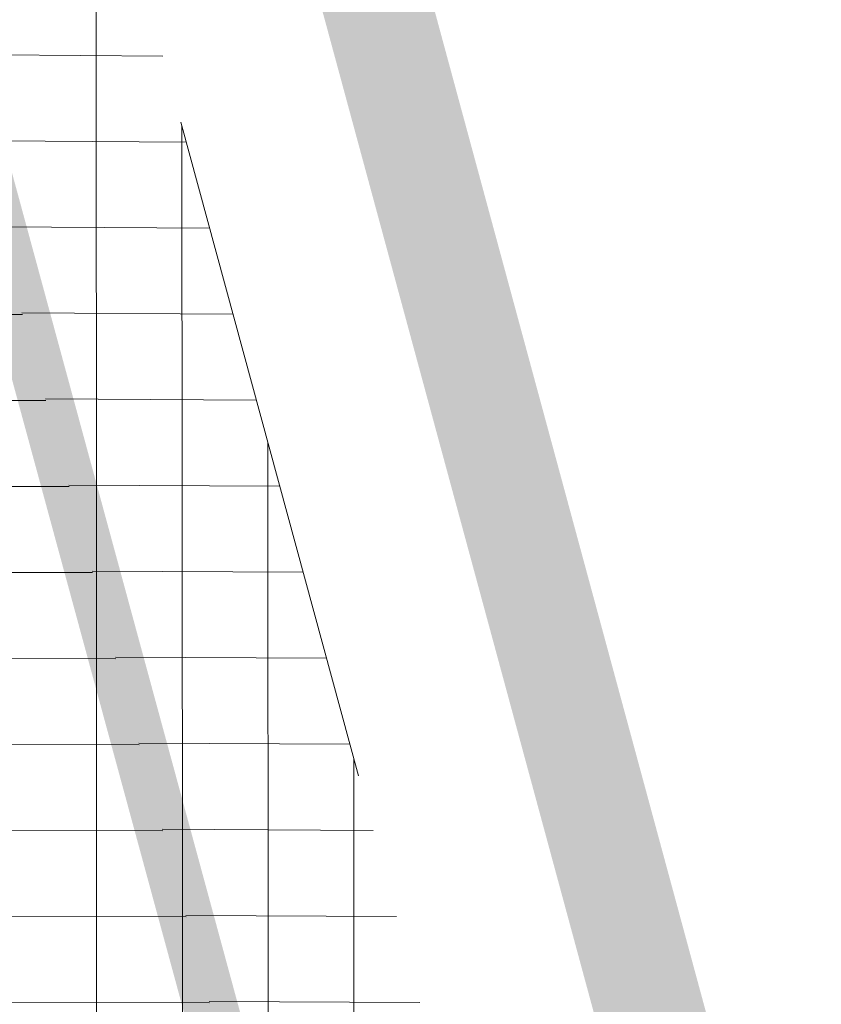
# Model space of a CAD drawing. Header units: metres. Extents: x 6467369 to 7543668, y 5829073 to 6004987.
# Tile 30 of 256: x 7543362.2 to 7543365.16, y 5829586.38 to 5829590.01. Entities that reach past the tile are written whole.
import ezdxf

# ---------------------------------------------------------------- set-up
doc = ezdxf.new("R2010")
doc.units = ezdxf.units.M
for name, pattern in [('1', [0]), ('GDE', [0]), ('HIDDEN', [0.375, 0.25, -0.125]), ('PHANTOM2', [1.25, 0.625, -0.125, 0.125, -0.125, 0.125, -0.125])]:
    doc.linetypes.add(name, pattern=pattern)
for name, color, linetype, lineweight in [('_D-krawędź pobocza', 253, 'HIDDEN', 15), ('_D-krawężnik wyniesiony BET', 7, 'Continuous', 30), ('_D-kreskowanie jezdni', 254, 'Continuous', 13), ('_D-kreskowanie pobocze', 32, '1', 13), ('_D-kreskowanie zjazd MB', 4, '1', 13), ('_D-linia rozgraniczająca inw.', 6, 'GDE', 18)]:
    doc.layers.add(name, color=color, linetype=linetype, lineweight=lineweight)
pattern_1 = [(0, (0, 0), (0, 0.3175), []), (90, (0, 0), (-0.3175, 1.944126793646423e-17), [])]

msp = doc.modelspace()

# ---------------------------------------------------------------- hatches: boundary and pattern name
at = {"layer": '_D-kreskowanie jezdni', "ltscale": 0.01, "transparency": 33554610}
h = msp.add_hatch(dxfattribs=at)
h.set_pattern_fill('ANSI37', color=256, scale=0.1, angle=45)
h.set_pattern_definition([(90, (0, 0), (-0.3175000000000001, 0), []), (180, (0, 0), (-5.551115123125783e-17, -0.3175), [])])
h.paths.add_polyline_path([(7543286.159759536, 5829849.42901351), (7543281.322915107, 5829848.162152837), (7543322.902057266, 5829689.413944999), (7543322.984831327, 5829689.097926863), (7543323.067655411, 5829688.781785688), (7543323.150546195, 5829688.465525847), (7543323.233520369, 5829688.149151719), (7543323.316594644, 5829687.8326677), (7543323.399785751, 5829687.516078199), (7543323.483110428, 5829687.199387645), (7543323.566585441, 5829686.882600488), (7543323.650227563, 5829686.565721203), (7543323.734053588, 5829686.248754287), (7543323.818080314, 5829685.931704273), (7543323.902324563, 5829685.614575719), (7543323.986803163, 5829685.297373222), (7543324.071532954, 5829684.980101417), (7543324.156530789, 5829684.662764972), (7543324.241813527, 5829684.345368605), (7543324.327398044, 5829684.027917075), (7543324.413301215, 5829683.710415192), (7543324.49953993, 5829683.392867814), (7543324.58613108, 5829683.075279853), (7543324.673091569, 5829682.757656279), (7543324.760438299, 5829682.440002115), (7543324.84818818, 5829682.122322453), (7543324.936358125, 5829681.804622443), (7543325.024965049, 5829681.486907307), (7543325.11402587, 5829681.169182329), (7543325.203557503, 5829680.851452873), (7543325.293576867, 5829680.533724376), (7543325.38410088, 5829680.216002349), (7543325.474087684, 5829679.901987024, 0.01534279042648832), (7543329.270376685, 5829668.071423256), (7543329.271548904, 5829668.068113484), (7543329.382377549, 5829667.756752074), (7543329.493637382, 5829667.445684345), (7543329.605311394, 5829667.134905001), (7543329.717382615, 5829666.824408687), (7543329.829834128, 5829666.514189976), (7543329.942649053, 5829666.204243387), (7543330.055810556, 5829665.894563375), (7543330.169301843, 5829665.585144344), (7543330.28310616, 5829665.27598064), (7543330.397206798, 5829664.967066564), (7543330.51158708, 5829664.658396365), (7543330.626230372, 5829664.349964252), (7543330.741120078, 5829664.041764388), (7543330.856239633, 5829663.733790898), (7543330.971572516, 5829663.42603787), (7543331.087102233, 5829663.118499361), (7543331.202812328, 5829662.81116939), (7543331.318686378, 5829662.504041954), (7543331.434707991, 5829662.19711102), (7543331.550860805, 5829661.890370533), (7543331.66712849, 5829661.583814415), (7543331.783494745, 5829661.277436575), (7543331.899943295, 5829660.9712309), (7543332.016457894, 5829660.665191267), (7543332.133022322, 5829660.359311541), (7543332.249620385, 5829660.053585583), (7543332.366235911, 5829659.748007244), (7543332.482852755, 5829659.442570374), (7543332.599454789, 5829659.137268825), (7543332.716025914, 5829658.832096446), (7543344.43103213, 5829628.164105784), (7543344.523107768, 5829627.923063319), (7543344.615151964, 5829627.682083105), (7543344.707158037, 5829627.441162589), (7543344.79911931, 5829627.200299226), (7543344.89102911, 5829626.959490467), (7543344.982880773, 5829626.718733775), (7543345.074667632, 5829626.478026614), (7543345.166383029, 5829626.237366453), (7543345.25802031, 5829625.996750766), (7543345.349572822, 5829625.756177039), (7543345.441033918, 5829625.515642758), (7543345.532396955, 5829625.275145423), (7543345.623655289, 5829625.034682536), (7543345.714802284, 5829624.794251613), (7543345.805831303, 5829624.553850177), (7543345.89673571, 5829624.313475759), (7543345.987508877, 5829624.073125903), (7543346.124674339, 5829623.709419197), (7543346.305233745, 5829623.229156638), (7543346.485170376, 5829622.748892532), (7543346.664426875, 5829622.268619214), (7543346.842945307, 5829621.788330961), (7543347.020671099, 5829621.308013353), (7543347.152602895, 5829620.94971728), (7543347.153560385, 5829620.947110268, -0.01842288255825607), (7543353.955202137, 5829600.113493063), (7543354.060086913, 5829599.746393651), (7543354.199941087, 5829599.253849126), (7543354.339111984, 5829598.760848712), (7543354.477652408, 5829598.267411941), (7543354.615612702, 5829597.7735675), (7543354.753043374, 5829597.279343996), (7543354.856701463, 5829596.905003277), (7543354.925122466, 5829596.657433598), (7543354.993445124, 5829596.409764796), (7543355.061676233, 5829596.161998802), (7543355.129822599, 5829595.914137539), (7543355.197891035, 5829595.666182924), (7543355.26588836, 5829595.418136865), (7543355.333821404, 5829595.170001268), (7543355.401697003, 5829594.921778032), (7543355.469522, 5829594.673469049), (7543355.537303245, 5829594.425076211), (7543355.605047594, 5829594.176601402), (7543355.672761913, 5829593.928046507), (7543355.740453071, 5829593.679413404), (7543355.808127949, 5829593.430703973), (7543355.875793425, 5829593.181920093), (7543355.943456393, 5829592.933063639), (7543356.011123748, 5829592.684136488), (7543356.07880239, 5829592.435140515), (7543361.923682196, 5829570.930895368), (7543361.99138416, 5829570.681815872), (7543362.059123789, 5829570.43263878), (7543362.126911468, 5829570.183366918), (7543362.194757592, 5829569.934003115), (7543362.262672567, 5829569.684550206), (7543362.330666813, 5829569.435011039), (7543362.39875076, 5829569.185388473), (7543362.466934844, 5829568.935685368), (7543362.535229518, 5829568.68590461), (7543362.603645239, 5829568.436049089), (7543362.672192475, 5829568.186121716), (7543362.740881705, 5829567.936125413), (7543362.809723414, 5829567.686063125), (7543362.878728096, 5829567.435937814), (7543362.947906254, 5829567.185752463), (7543363.017268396, 5829566.935510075), (7543363.08682504, 5829566.685213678), (7543363.156586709, 5829566.43486632), (7543363.226563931, 5829566.184471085), (7543363.296767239, 5829565.934031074), (7543363.367207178, 5829565.683549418), (7543363.437894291, 5829565.433029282), (7543363.50883913, 5829565.18247386), (7543363.580052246, 5829564.931886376), (7543363.651544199, 5829564.68127009), (7543363.72332555, 5829564.430628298), (7543363.795406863, 5829564.179964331), (7543363.867798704, 5829563.929281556), (7543363.940511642, 5829563.678583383), (7543364.012706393, 5829563.430790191, 0.01526036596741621), (7543367.836761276, 5829551.679312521), (7543367.837698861, 5829551.676699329), (7543367.926193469, 5829551.431017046), (7543368.014949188, 5829551.185539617), (7543368.103955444, 5829550.940263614), (7543368.193201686, 5829550.695185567), (7543368.28267739, 5829550.450301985), (7543368.372372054, 5829550.205609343), (7543368.462275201, 5829549.96110409), (7543368.552376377, 5829549.716782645), (7543368.642665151, 5829549.472641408), (7543368.733131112, 5829549.22867675), (7543368.823763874, 5829548.984885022), (7543368.914553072, 5829548.741262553), (7543369.005488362, 5829548.497805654), (7543369.096559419, 5829548.254510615), (7543369.18775594, 5829548.011373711), (7543369.279067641, 5829547.768391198), (7543369.370484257, 5829547.525559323), (7543369.461995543, 5829547.282874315), (7543369.553591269, 5829547.040332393), (7543369.64526123, 5829546.797929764), (7543369.73699523, 5829546.555662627), (7543369.828783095, 5829546.313527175), (7543369.920614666, 5829546.07151959), (7543370.012479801, 5829545.829636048), (7543370.10436837, 5829545.587872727), (7543370.196270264, 5829545.346225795), (7543370.288175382, 5829545.104691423), (7543370.380073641, 5829544.863265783), (7543370.471954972, 5829544.621945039), (7543370.563809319, 5829544.380725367), (7543383.791993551, 5829509.642775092), (7543388.522689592, 5829511.269764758), (7543375.236486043, 5829546.160077), (7543375.144668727, 5829546.401199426), (7543375.052898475, 5829546.642228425), (7543374.961185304, 5829546.883167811), (7543374.869539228, 5829547.124021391), (7543374.777970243, 5829547.364792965), (7543374.686488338, 5829547.605486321), (7543374.595103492, 5829547.846105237), (7543374.503825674, 5829548.086653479), (7543374.412664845, 5829548.3271348), (7543374.321630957, 5829548.567552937), (7543374.230733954, 5829548.807911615), (7543374.092812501, 5829549.173122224), (7543373.91220999, 5829549.652860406), (7543373.732271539, 5829550.132590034), (7543373.553098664, 5829550.612281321), (7543373.374779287, 5829551.091939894), (7543373.197403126, 5829551.57156572), (7543373.021053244, 5829552.051175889), (7543372.845812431, 5829552.530787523), (7543372.671762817, 5829553.010418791), (7543372.542882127, 5829553.368222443), (7543372.541944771, 5829553.370834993, -0.014934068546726), (7543368.884702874, 5829564.584812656), (7543368.743398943, 5829565.067563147), (7543368.743767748, 5829565.067373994), (7543368.635812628, 5829565.43957955), (7543368.494749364, 5829565.930129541), (7543368.354622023, 5829566.421348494), (7543368.215353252, 5829566.913203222), (7543368.076866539, 5829567.405656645), (7543367.939086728, 5829567.89866586), (7543367.801939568, 5829568.39218372), (7543367.665356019, 5829568.886143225), (7543367.561881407, 5829569.262006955), (7543367.493826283, 5829569.509695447), (7543367.425857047, 5829569.757515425), (7543367.357963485, 5829570.005464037), (7543367.290135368, 5829570.253538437), (7543367.222362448, 5829570.501735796), (7543367.154634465, 5829570.75005328), (7543367.086941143, 5829570.99848807), (7543367.01927219, 5829571.247037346), (7543366.9516173, 5829571.495698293), (7543366.883966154, 5829571.744468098), (7543366.816308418, 5829571.993343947), (7543366.74863375, 5829572.242323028), (7543360.903753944, 5829593.746568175), (7543360.836057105, 5829593.995631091), (7543360.768335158, 5829594.244759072), (7543360.700581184, 5829594.493950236), (7543360.632788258, 5829594.743202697), (7543360.564949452, 5829594.992514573), (7543360.497057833, 5829595.241883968), (7543360.429106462, 5829595.49130899), (7543360.361088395, 5829595.740787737), (7543360.292996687, 5829595.990318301), (7543360.224824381, 5829596.239898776), (7543360.156564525, 5829596.489527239), (7543360.088210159, 5829596.739201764), (7543360.019754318, 5829596.988920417), (7543359.951190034, 5829597.238681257), (7543359.882510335, 5829597.488482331), (7543359.81370825, 5829597.738321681), (7543359.744776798, 5829597.988197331), (7543359.675709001, 5829598.238107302), (7543359.606497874, 5829598.4880496), (7543359.537136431, 5829598.738022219), (7543359.467617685, 5829598.988023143), (7543359.397934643, 5829599.238050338), (7543359.328080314, 5829599.48810176), (7543359.258047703, 5829599.73817535), (7543359.187829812, 5829599.988269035), (7543359.117419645, 5829600.238380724), (7543359.0468102, 5829600.48850831), (7543358.975994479, 5829600.738649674), (7543358.904965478, 5829600.988802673), (7543358.834547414, 5829601.23604667, 0.01864047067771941), (7543351.846292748, 5829622.672874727), (7543351.845335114, 5829622.675482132), (7543351.755456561, 5829622.919571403), (7543351.665405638, 5829623.163523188), (7543351.575189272, 5829623.407339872), (7543351.484814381, 5829623.651023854), (7543351.394287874, 5829623.894577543), (7543351.303616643, 5829624.138003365), (7543351.212807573, 5829624.381303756), (7543351.121867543, 5829624.624481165), (7543351.030803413, 5829624.867538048), (7543350.939622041, 5829625.110476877), (7543350.84833027, 5829625.353300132), (7543350.756934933, 5829625.596010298), (7543350.665442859, 5829625.838609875), (7543350.573860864, 5829626.081101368), (7543350.482195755, 5829626.32348729), (7543350.39045433, 5829626.565770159), (7543350.298643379, 5829626.807952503), (7543350.206769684, 5829627.050036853), (7543350.114840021, 5829627.292025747), (7543350.022861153, 5829627.533921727), (7543349.93083984, 5829627.775727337), (7543349.838782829, 5829628.01744513), (7543349.746696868, 5829628.259077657), (7543349.654588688, 5829628.500627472), (7543349.562465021, 5829628.742097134), (7543349.470332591, 5829628.9834892), (7543349.37819811, 5829629.22480623), (7543349.28606829, 5829629.46605078), (7543349.193949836, 5829629.707225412), (7543349.101849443, 5829629.948332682), (7543337.386843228, 5829660.616323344), (7543337.270319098, 5829660.921372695), (7543337.153858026, 5829661.22630515), (7543337.037476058, 5829661.531126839), (7543336.921189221, 5829661.835843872), (7543336.805013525, 5829662.140462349), (7543336.688964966, 5829662.444988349), (7543336.573059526, 5829662.749427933), (7543336.45731317, 5829663.05378714), (7543336.280939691, 5829663.518156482), (7543336.051122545, 5829664.125065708), (7543335.82206999, 5829664.732175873), (7543335.593970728, 5829665.339372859), (7543335.447696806, 5829665.730691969), (7543335.447620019, 5829665.730734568), (7543335.253957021, 5829666.250249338), (7543335.0289156, 5829666.857553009), (7543334.805341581, 5829667.464919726), (7543334.583368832, 5829668.072374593), (7543334.363129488, 5829668.6799462), (7543334.144753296, 5829669.287668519), (7543333.983346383, 5829669.741124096), (7543333.98217357, 5829669.744435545, -0.01492981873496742), (7543330.369961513, 5829680.969474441), (7543330.236662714, 5829681.431869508), (7543330.059783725, 5829682.052681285), (7543329.884569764, 5829682.674480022), (7543329.710896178, 5829683.297216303), (7543329.538638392, 5829683.920838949), (7543329.367672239, 5829684.545293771), (7543329.197874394, 5829685.170521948), (7543329.029124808, 5829685.796450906), (7543328.861307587, 5829686.422990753), (7543328.694315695, 5829687.050016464), (7543328.52806195, 5829687.677325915), (7543328.401287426, 5829688.157612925), (7543328.318315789, 5829688.47248981), (7543328.235426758, 5829688.787524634), (7543328.152603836, 5829689.102713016), (7543328.069830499, 5829689.418050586), (7543327.987090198, 5829689.733532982), (7543327.904366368, 5829690.049155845), (7543327.821642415, 5829690.364914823), (7543327.738901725, 5829690.680805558)])
at = {"layer": '_D-kreskowanie pobocze', "ltscale": 0.01, "transparency": 33554623}
h = msp.add_hatch(dxfattribs=at)
h.set_pattern_fill('NET', color=256, scale=0.1)
h.set_pattern_definition(pattern_1)
h.paths.add_polyline_path([(7543375.937389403, 5829546.426974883), (7543375.845583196, 5829546.668068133), (7543375.753835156, 5829546.909038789), (7543375.662155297, 5829547.149890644), (7543375.570553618, 5829547.390627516), (7543375.479040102, 5829547.631253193), (7543375.387624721, 5829547.871771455), (7543375.296317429, 5829548.112186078), (7543375.205128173, 5829548.352500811), (7543375.114066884, 5829548.5927194), (7543375.023143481, 5829548.832845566), (7543374.932367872, 5829549.072883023), (7543374.841749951, 5829549.312835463), (7543374.751299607, 5829549.552706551), (7543374.661026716, 5829549.792499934), (7543374.570941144, 5829550.032219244), (7543374.481052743, 5829550.271868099), (7543374.391371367, 5829550.511450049), (7543374.301906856, 5829550.750968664), (7543374.212669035, 5829550.990427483), (7543374.123667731, 5829551.229829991), (7543374.034912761, 5829551.469179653), (7543373.946413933, 5829551.708479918), (7543373.858181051, 5829551.947734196), (7543373.770223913, 5829552.186945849), (7543373.682418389, 5829552.42648475), (7543373.59503716, 5829552.665635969), (7543373.50796108, 5829552.904754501), (7543373.421199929, 5829553.143843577), (7543373.33476348, 5829553.382906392), (7543373.248661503, 5829553.621946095), (7543373.162901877, 5829553.860970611, -0.00658835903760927), (7543371.479583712, 5829558.764693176), (7543372.138758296, 5829559.865748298), (7543371.813068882, 5829560.781841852), (7543370.660324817, 5829558.856350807, 0.007022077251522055), (7543372.456802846, 5829553.60813834), (7543372.542882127, 5829553.368222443), (7543372.629296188, 5829553.12831632), (7543372.716035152, 5829552.888416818), (7543372.803089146, 5829552.648520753), (7543372.890448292, 5829552.408624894), (7543372.978102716, 5829552.168725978), (7543373.066042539, 5829551.9288207), (7543373.154257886, 5829551.688905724), (7543373.242738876, 5829551.448977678), (7543373.331475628, 5829551.209033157), (7543373.420458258, 5829550.969068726), (7543373.50967688, 5829550.729080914), (7543373.599121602, 5829550.489066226), (7543373.688782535, 5829550.24902114), (7543373.778649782, 5829550.008942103), (7543373.868713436, 5829549.768825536), (7543373.958963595, 5829549.528667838), (7543374.049390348, 5829549.288465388), (7543374.139983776, 5829549.048214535), (7543374.230733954, 5829548.807911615), (7543374.321630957, 5829548.567552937), (7543374.412664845, 5829548.3271348), (7543374.503825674, 5829548.086653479), (7543374.595103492, 5829547.846105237), (7543374.686488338, 5829547.605486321), (7543374.777970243, 5829547.364792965), (7543374.869539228, 5829547.124021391), (7543374.961185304, 5829546.883167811), (7543375.052898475, 5829546.642228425), (7543375.144668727, 5829546.401199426), (7543375.236486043, 5829546.160077), (7543392.214020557, 5829501.576123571), (7543392.328803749, 5829501.27470174), (7543392.443566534, 5829500.973364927), (7543392.558319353, 5829500.67211711), (7543392.673072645, 5829500.370962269), (7543392.787836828, 5829500.06990438), (7543392.90262232, 5829499.76894742), (7543393.017439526, 5829499.468095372), (7543393.132298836, 5829499.167352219), (7543393.247210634, 5829498.86672195), (7543393.362185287, 5829498.566208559), (7543393.477233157, 5829498.265816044), (7543393.592364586, 5829497.965548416), (7543393.707589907, 5829497.665409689), (7543393.822919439, 5829497.365403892), (7543393.938363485, 5829497.065535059), (7543394.05393234, 5829496.765807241), (7543394.169636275, 5829496.466224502), (7543394.285485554, 5829496.166790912), (7543394.401490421, 5829495.867510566), (7543394.517661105, 5829495.568387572), (7543394.63400782, 5829495.269426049), (7543394.750540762, 5829494.970630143), (7543394.867270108, 5829494.672004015), (7543394.984206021, 5829494.373551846), (7543395.101358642, 5829494.07527784), (7543395.218738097, 5829493.777186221), (7543395.336354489, 5829493.479281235), (7543395.454217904, 5829493.181567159), (7543395.572338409, 5829492.884048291), (7543395.690726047, 5829492.586728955), (7543395.809390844, 5829492.289613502, 0.004998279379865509), (7543398.073473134, 5829486.78958603), (7543400.036642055, 5829486.009607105), (7543400.239929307, 5829486.098307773), (7543399.878266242, 5829486.879557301), (7543398.642061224, 5829487.370709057, -0.004733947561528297), (7543396.505894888, 5829492.567789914), (7543396.387374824, 5829492.864542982), (7543396.269271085, 5829493.161149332), (7543396.151558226, 5829493.457640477), (7543396.033953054, 5829493.754701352), (7543395.916584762, 5829494.051977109), (7543395.799443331, 5829494.349463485), (7543395.682518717, 5829494.647156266), (7543395.565800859, 5829494.945051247), (7543395.449279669, 5829495.243144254), (7543395.332945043, 5829495.541431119), (7543395.216786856, 5829495.839907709), (7543395.100794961, 5829496.138569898), (7543394.984959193, 5829496.437413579), (7543394.869269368, 5829496.736434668), (7543394.753715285, 5829497.035629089), (7543394.638286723, 5829497.334992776), (7543394.522973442, 5829497.634521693), (7543394.40776519, 5829497.934211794), (7543394.292651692, 5829498.234059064), (7543394.177622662, 5829498.53405948), (7543394.062667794, 5829498.834209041), (7543393.947776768, 5829499.134503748), (7543393.83293925, 5829499.434939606), (7543393.718144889, 5829499.735512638), (7543393.603383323, 5829500.036218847), (7543393.488644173, 5829500.337054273), (7543393.373917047, 5829500.638014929), (7543393.259191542, 5829500.939096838), (7543393.144457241, 5829501.240296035), (7543393.029703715, 5829501.541608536), (7543392.914922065, 5829501.843026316)])
h.paths.add_polyline_path([(7543352.368798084, 5829623.423790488), (7543352.278386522, 5829623.668134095), (7543352.187823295, 5829623.912325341), (7543352.097115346, 5829624.156366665), (7543352.006269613, 5829624.400260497), (7543351.915293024, 5829624.644009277), (7543351.824192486, 5829624.887615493), (7543351.732974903, 5829625.131081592), (7543351.641647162, 5829625.374410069), (7543351.550216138, 5829625.617603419), (7543351.4586887, 5829625.860664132), (7543351.367071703, 5829626.103594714), (7543351.27537199, 5829626.346397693), (7543351.183596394, 5829626.589075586), (7543351.091751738, 5829626.831630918), (7543350.999844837, 5829627.074066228), (7543350.907882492, 5829627.316384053), (7543350.815871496, 5829627.558586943), (7543350.723818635, 5829627.800677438), (7543350.631730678, 5829628.042658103), (7543350.539614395, 5829628.284531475), (7543350.447476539, 5829628.526300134), (7543350.355323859, 5829628.76796662), (7543350.263163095, 5829629.009533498), (7543350.171000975, 5829629.251003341), (7543350.078844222, 5829629.492378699), (7543349.986699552, 5829629.73366213), (7543349.894573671, 5829629.974856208), (7543349.80247204, 5829630.215966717), (7543338.554588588, 5829659.661105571), (7543338.839836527, 5829660.450421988), (7543338.427254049, 5829661.515460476), (7543337.754498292, 5829659.653861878), (7543349.101849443, 5829629.948332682), (7543349.193949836, 5829629.707225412), (7543349.28606829, 5829629.46605078), (7543349.37819811, 5829629.22480623), (7543349.470332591, 5829628.9834892), (7543349.562465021, 5829628.742097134), (7543349.654588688, 5829628.500627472), (7543349.746696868, 5829628.259077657), (7543349.838782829, 5829628.01744513), (7543349.93083984, 5829627.775727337), (7543350.022861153, 5829627.533921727), (7543350.114840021, 5829627.292025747), (7543350.206769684, 5829627.050036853), (7543350.298643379, 5829626.807952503), (7543350.39045433, 5829626.565770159), (7543350.482195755, 5829626.32348729), (7543350.573860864, 5829626.081101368), (7543350.665442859, 5829625.838609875), (7543350.756934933, 5829625.596010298), (7543350.84833027, 5829625.353300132), (7543350.939622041, 5829625.110476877), (7543351.030803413, 5829624.867538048), (7543351.121867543, 5829624.624481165), (7543351.212807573, 5829624.381303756), (7543351.303616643, 5829624.138003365), (7543351.394287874, 5829623.894577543), (7543351.484814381, 5829623.651023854), (7543351.575189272, 5829623.407339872), (7543351.665405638, 5829623.163523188), (7543351.755456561, 5829622.919571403), (7543351.845335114, 5829622.675482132), (7543351.935034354, 5829622.431253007, -0.01821006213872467), (7543358.762239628, 5829601.489134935), (7543358.833716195, 5829601.238965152), (7543358.904965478, 5829600.988802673), (7543358.975994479, 5829600.738649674), (7543359.0468102, 5829600.48850831), (7543359.117419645, 5829600.238380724), (7543359.187829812, 5829599.988269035), (7543359.258047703, 5829599.73817535), (7543359.328080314, 5829599.48810176), (7543359.397934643, 5829599.238050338), (7543359.467617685, 5829598.988023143), (7543359.537136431, 5829598.738022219), (7543359.606497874, 5829598.4880496), (7543359.675709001, 5829598.238107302), (7543359.744776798, 5829597.988197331), (7543359.81370825, 5829597.738321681), (7543359.882510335, 5829597.488482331), (7543359.951190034, 5829597.238681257), (7543360.019754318, 5829596.988920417), (7543360.088210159, 5829596.739201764), (7543360.156564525, 5829596.489527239), (7543360.224824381, 5829596.239898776), (7543360.292996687, 5829595.990318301), (7543360.361088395, 5829595.740787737), (7543360.429106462, 5829595.49130899), (7543360.497057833, 5829595.241883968), (7543360.564949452, 5829594.992514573), (7543360.632788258, 5829594.743202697), (7543360.700581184, 5829594.493950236), (7543360.768335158, 5829594.244759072), (7543360.836057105, 5829593.995631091), (7543360.903753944, 5829593.746568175), (7543366.74863375, 5829572.242323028), (7543366.816308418, 5829571.993343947), (7543366.883966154, 5829571.744468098), (7543366.9516173, 5829571.495698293), (7543367.01927219, 5829571.247037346), (7543367.086941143, 5829570.99848807), (7543367.154634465, 5829570.75005328), (7543367.222362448, 5829570.501735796), (7543367.290135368, 5829570.253538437), (7543367.357963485, 5829570.005464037), (7543367.425857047, 5829569.757515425), (7543367.493826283, 5829569.509695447), (7543367.561881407, 5829569.262006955), (7543367.630032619, 5829569.014452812), (7543367.698290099, 5829568.767035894), (7543367.766664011, 5829568.519759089), (7543367.835164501, 5829568.272625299), (7543367.903801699, 5829568.025637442), (7543367.972585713, 5829567.778798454), (7543368.041526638, 5829567.532111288), (7543368.110634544, 5829567.285578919), (7543368.179919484, 5829567.039204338), (7543368.249391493, 5829566.792990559), (7543368.319060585, 5829566.546940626), (7543368.38893675, 5829566.301057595), (7543368.459029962, 5829566.055344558), (7543368.52935017, 5829565.80980463), (7543368.599907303, 5829565.564440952), (7543368.670711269, 5829565.319256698), (7543368.741771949, 5829565.074255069), (7543368.743778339, 5829565.067368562), (7543370.653639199, 5829564.087831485), (7543370.291889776, 5829565.116258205), (7543369.373771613, 5829565.58714632), (7543369.250252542, 5829566.016686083), (7543369.180151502, 5829566.261460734), (7543369.110370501, 5829566.506077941), (7543369.040690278, 5829566.751270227), (7543368.971207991, 5829566.996659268), (7543368.901913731, 5829567.242242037), (7543368.832797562, 5829567.488015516), (7543368.763849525, 5829567.733976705), (7543368.69505964, 5829567.980122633), (7543368.6264179, 5829568.226450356), (7543368.557914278, 5829568.472956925), (7543368.489538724, 5829568.719639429), (7543368.421281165, 5829568.966494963), (7543368.353131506, 5829569.213520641), (7543368.285079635, 5829569.460713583), (7543368.217115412, 5829569.708070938), (7543368.149228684, 5829569.955589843), (7543368.081409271, 5829570.20326746), (7543368.01364698, 5829570.451100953), (7543367.945931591, 5829570.699087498), (7543367.878252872, 5829570.947224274), (7543367.810600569, 5829571.195508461), (7543367.742964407, 5829571.443937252), (7543367.675334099, 5829571.69250783), (7543367.607699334, 5829571.941217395), (7543367.540049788, 5829572.190063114), (7543367.472376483, 5829572.439037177), (7543361.627495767, 5829593.943285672), (7543361.559793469, 5829594.19236867), (7543361.492060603, 5829594.441536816), (7543361.424290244, 5829594.69078823), (7543361.356475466, 5829594.940121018), (7543361.288609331, 5829595.189533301), (7543361.2206849, 5829595.439023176), (7543361.152695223, 5829595.688588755), (7543361.084633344, 5829595.938228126), (7543361.016492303, 5829596.187939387), (7543360.948265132, 5829596.437720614), (7543360.87994486, 5829596.687569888), (7543360.811524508, 5829596.937485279), (7543360.742997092, 5829597.187464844), (7543360.674355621, 5829597.437506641), (7543360.605593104, 5829597.687608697), (7543360.536702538, 5829597.937769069), (7543360.46767692, 5829598.187985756), (7543360.398509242, 5829598.438256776), (7543360.329192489, 5829598.688580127), (7543360.259719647, 5829598.938953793), (7543360.190083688, 5829599.189375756), (7543360.120277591, 5829599.439843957), (7543360.050294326, 5829599.690356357), (7543359.980126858, 5829599.940910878), (7543359.909768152, 5829600.191505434), (7543359.839211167, 5829600.442137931), (7543359.768448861, 5829600.692806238), (7543359.697474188, 5829600.943508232), (7543359.6262801, 5829601.194241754), (7543359.554859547, 5829601.445004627), (7543359.483295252, 5829601.695481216, 0.01821006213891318), (7543352.639053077, 5829622.689821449), (7543352.549138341, 5829622.93463656), (7543352.459051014, 5829623.179292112)])
h = msp.add_hatch(dxfattribs=at)
h.set_pattern_fill('NET', color=256, scale=0.1)
h.set_pattern_definition(pattern_1)
h.paths.add_polyline_path([(7543363.08682504, 5829566.685213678), (7543363.017268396, 5829566.935510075), (7543362.947906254, 5829567.185752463), (7543362.878728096, 5829567.435937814), (7543362.809723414, 5829567.686063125), (7543362.740881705, 5829567.936125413), (7543362.672192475, 5829568.186121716), (7543362.603645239, 5829568.436049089), (7543362.535229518, 5829568.68590461), (7543362.466934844, 5829568.935685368), (7543362.39875076, 5829569.185388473), (7543362.330666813, 5829569.435011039), (7543362.262672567, 5829569.684550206), (7543362.194757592, 5829569.934003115), (7543362.126911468, 5829570.183366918), (7543362.059123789, 5829570.43263878), (7543361.99138416, 5829570.681815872), (7543361.923682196, 5829570.930895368), (7543356.07880239, 5829592.435140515), (7543356.011123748, 5829592.684136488), (7543355.943456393, 5829592.933063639), (7543355.875793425, 5829593.181920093), (7543355.808127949, 5829593.430703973), (7543355.740453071, 5829593.679413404), (7543355.672761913, 5829593.928046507), (7543355.605047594, 5829594.176601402), (7543355.537303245, 5829594.425076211), (7543355.469522, 5829594.673469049), (7543355.401697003, 5829594.921778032), (7543355.333821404, 5829595.170001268), (7543355.26588836, 5829595.418136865), (7543355.197891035, 5829595.666182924), (7543355.129822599, 5829595.914137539), (7543355.061676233, 5829596.161998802), (7543354.993445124, 5829596.409764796), (7543354.925122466, 5829596.657433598), (7543354.856701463, 5829596.905003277), (7543354.788175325, 5829597.152471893), (7543354.719537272, 5829597.399837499), (7543354.650780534, 5829597.647098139), (7543354.581898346, 5829597.894251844), (7543354.512883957, 5829598.141296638), (7543354.443730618, 5829598.388230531), (7543354.374431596, 5829598.635051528), (7543354.304980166, 5829598.881757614), (7543354.23536961, 5829599.128346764), (7543354.16559322, 5829599.374816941), (7543354.0956443, 5829599.621166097), (7543354.025516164, 5829599.867392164), (7543353.955202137, 5829600.113493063, 0.01821006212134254), (7543347.240843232, 5829620.709460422), (7543347.152602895, 5829620.94971728), (7543347.064138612, 5829621.189965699), (7543346.975457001, 5829621.430207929), (7543346.886564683, 5829621.670446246), (7543346.797468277, 5829621.910682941), (7543346.708174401, 5829622.150920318), (7543346.618689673, 5829622.391160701), (7543346.529020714, 5829622.63140643), (7543346.439174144, 5829622.871659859), (7543346.349156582, 5829623.111923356), (7543346.258974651, 5829623.352199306), (7543346.168634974, 5829623.592490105), (7543346.078144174, 5829623.832798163), (7543345.987508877, 5829624.073125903), (7543345.89673571, 5829624.313475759), (7543345.805831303, 5829624.553850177), (7543345.714802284, 5829624.794251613), (7543345.623655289, 5829625.034682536), (7543345.532396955, 5829625.275145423), (7543345.441033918, 5829625.515642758), (7543345.349572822, 5829625.756177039), (7543345.25802031, 5829625.996750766), (7543345.166383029, 5829626.237366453), (7543345.074667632, 5829626.478026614), (7543344.982880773, 5829626.718733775), (7543344.89102911, 5829626.959490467), (7543344.79911931, 5829627.200299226), (7543344.707158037, 5829627.441162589), (7543344.615151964, 5829627.682083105), (7543344.523107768, 5829627.923063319), (7543344.43103213, 5829628.164105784), (7543344.268288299, 5829628.590142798), (7543342.331775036, 5829629.456119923), (7543341.164070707, 5829629.010063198), (7543341.431704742, 5829628.309440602), (7543342.309201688, 5829628.644639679), (7543343.678684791, 5829628.032229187), (7543344.098421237, 5829626.932862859), (7543344.190293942, 5829626.692151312), (7543344.282101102, 5829626.451511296), (7543344.373836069, 5829626.210940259), (7543344.465492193, 5829625.970435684), (7543344.557062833, 5829625.729995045), (7543344.64854135, 5829625.489615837), (7543344.739921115, 5829625.249295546), (7543344.831195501, 5829625.009031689), (7543344.922357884, 5829624.768821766), (7543345.01340165, 5829624.528663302), (7543345.104320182, 5829624.28855384), (7543345.195106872, 5829624.048490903), (7543345.285755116, 5829623.808472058), (7543345.376258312, 5829623.568494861), (7543345.46660986, 5829623.328556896), (7543345.556803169, 5829623.088655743), (7543345.646831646, 5829622.848789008), (7543345.736688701, 5829622.608954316), (7543345.82636775, 5829622.369149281), (7543345.915862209, 5829622.129371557), (7543346.005165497, 5829621.889618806), (7543346.094271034, 5829621.649888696), (7543346.183172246, 5829621.410178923), (7543346.271862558, 5829621.170487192), (7543346.360335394, 5829620.930811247), (7543346.448584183, 5829620.691148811), (7543346.536714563, 5829620.451191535, -0.01821006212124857), (7543353.234058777, 5829599.907453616), (7543353.304201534, 5829599.661953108), (7543353.374164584, 5829599.416307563), (7543353.443954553, 5829599.170519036), (7543353.513578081, 5829598.924589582), (7543353.58304182, 5829598.67852124), (7543353.652352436, 5829598.432316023), (7543353.721516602, 5829598.185975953), (7543353.790541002, 5829597.939503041), (7543353.859432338, 5829597.692899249), (7543353.928197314, 5829597.446166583), (7543353.996842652, 5829597.199306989), (7543354.065375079, 5829596.952322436), (7543354.133801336, 5829596.705214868), (7543354.202128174, 5829596.457986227), (7543354.270362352, 5829596.21063844), (7543354.338510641, 5829595.963173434), (7543354.406579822, 5829595.715593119), (7543354.474576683, 5829595.467899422), (7543354.542508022, 5829595.220094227), (7543354.61038065, 5829594.972179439), (7543354.678201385, 5829594.724156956), (7543354.74597705, 5829594.476028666), (7543354.813714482, 5829594.227796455), (7543354.881420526, 5829593.979462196), (7543354.949102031, 5829593.731027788), (7543355.016765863, 5829593.482495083), (7543355.084418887, 5829593.233865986), (7543355.15206798, 5829592.985142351), (7543355.219720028, 5829592.736326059), (7543355.287381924, 5829592.487418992), (7543355.355059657, 5829592.238426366), (7543361.199940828, 5829570.734176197), (7543361.267650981, 5829570.485066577), (7543361.335406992, 5829570.235829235), (7543361.403219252, 5829569.986467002), (7543361.471098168, 5829569.736982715), (7543361.539054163, 5829569.487379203), (7543361.607097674, 5829569.23765932), (7543361.675239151, 5829568.987825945), (7543361.743489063, 5829568.737881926), (7543361.811857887, 5829568.487830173), (7543361.880356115, 5829568.237673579), (7543361.948994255, 5829567.987415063), (7543362.017782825, 5829567.737057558), (7543362.086732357, 5829567.48660403), (7543362.155853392, 5829567.236057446), (7543362.225156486, 5829566.985420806), (7543362.294652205, 5829566.734697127), (7543362.364351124, 5829566.483889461), (7543362.434263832, 5829566.233000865), (7543362.504400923, 5829565.982034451), (7543362.574773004, 5829565.730993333), (7543362.645390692, 5829565.479880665), (7543362.716264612, 5829565.228699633), (7543362.787405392, 5829564.977453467), (7543362.858823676, 5829564.726145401), (7543362.930422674, 5829564.475153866), (7543363.002423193, 5829564.223746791), (7543363.074733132, 5829563.972287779), (7543363.147363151, 5829563.720780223), (7543363.220323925, 5829563.469227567), (7543363.293626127, 5829563.217633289), (7543363.367279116, 5829562.966005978, 0.01461486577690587), (7543367.04353843, 5829551.669307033), (7543367.131919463, 5829551.422975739), (7543367.220726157, 5829551.17642703), (7543367.309784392, 5829550.930112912), (7543367.39908349, 5829550.684029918), (7543367.4886128, 5829550.438174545), (7543367.578361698, 5829550.192543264), (7543367.668448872, 5829549.946780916), (7543367.758600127, 5829549.701601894), (7543367.848939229, 5829549.456636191), (7543367.939455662, 5829549.211880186), (7543368.030138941, 5829548.967330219), (7543368.120978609, 5829548.722982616), (7543368.211964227, 5829548.478833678), (7543368.303085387, 5829548.234879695), (7543368.394331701, 5829547.991116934), (7543368.485692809, 5829547.747541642), (7543368.577158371, 5829547.504150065), (7543368.668718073, 5829547.26093842), (7543368.760361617, 5829547.017902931), (7543368.852078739, 5829546.775039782), (7543368.943859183, 5829546.532345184), (7543369.035692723, 5829546.289815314), (7543369.127569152, 5829546.047446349), (7543369.219478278, 5829545.805234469), (7543369.311409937, 5829545.563175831), (7543369.403353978, 5829545.321266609), (7543369.495300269, 5829545.07950297), (7543369.587238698, 5829544.837881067), (7543369.679159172, 5829544.596397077), (7543369.771051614, 5829544.355047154), (7543369.862907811, 5829544.113822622), (7543383.082389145, 5829509.398726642), (7543383.791993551, 5829509.642775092), (7543370.563809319, 5829544.380725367), (7543370.471954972, 5829544.621945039), (7543370.380073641, 5829544.863265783), (7543370.288175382, 5829545.104691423), (7543370.196270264, 5829545.346225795), (7543370.10436837, 5829545.587872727), (7543370.012479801, 5829545.829636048), (7543369.920614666, 5829546.07151959), (7543369.828783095, 5829546.313527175), (7543369.73699523, 5829546.555662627), (7543369.64526123, 5829546.797929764), (7543369.553591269, 5829547.040332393), (7543369.461995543, 5829547.282874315), (7543369.370484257, 5829547.525559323), (7543369.279067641, 5829547.768391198), (7543369.18775594, 5829548.011373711), (7543369.096559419, 5829548.254510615), (7543369.005488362, 5829548.497805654), (7543368.914553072, 5829548.741262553), (7543368.823763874, 5829548.984885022), (7543368.733131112, 5829549.22867675), (7543368.642665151, 5829549.472641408), (7543368.552376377, 5829549.716782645), (7543368.462275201, 5829549.96110409), (7543368.372372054, 5829550.205609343), (7543368.28267739, 5829550.450301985), (7543368.193201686, 5829550.695185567), (7543368.103955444, 5829550.940263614), (7543368.014949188, 5829551.185539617), (7543367.926193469, 5829551.431017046), (7543367.837698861, 5829551.676699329), (7543367.749475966, 5829551.922589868, -0.01461486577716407), (7543364.086943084, 5829563.177154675), (7543364.013556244, 5829563.427873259), (7543363.940511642, 5829563.678583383), (7543363.867798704, 5829563.929281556), (7543363.795406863, 5829564.179964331), (7543363.72332555, 5829564.430628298), (7543363.651544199, 5829564.68127009), (7543363.580052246, 5829564.931886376), (7543363.50883913, 5829565.18247386), (7543363.437894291, 5829565.433029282), (7543363.367207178, 5829565.683549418), (7543363.296767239, 5829565.934031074), (7543363.226563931, 5829566.184471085), (7543363.156586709, 5829566.43486632)])
h.paths.add_polyline_path([(7543405.299581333, 5829459.971536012), (7543405.152023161, 5829460.258438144), (7543405.004435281, 5829460.545422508), (7543404.856827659, 5829460.832494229), (7543404.709210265, 5829461.119658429), (7543404.561593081, 5829461.406920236), (7543404.413986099, 5829461.694284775), (7543404.266399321, 5829461.981757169), (7543404.118842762, 5829462.269342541), (7543403.971326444, 5829462.55704601), (7543403.823860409, 5829462.844872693), (7543403.676454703, 5829463.132827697), (7543403.529119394, 5829463.420916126), (7543403.381864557, 5829463.709143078), (7543403.234700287, 5829463.997513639), (7543403.087636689, 5829464.286032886), (7543402.940683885, 5829464.574705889), (7543402.793852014, 5829464.863537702), (7543402.647151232, 5829465.152533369), (7543402.500591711, 5829465.44169792), (7543402.35418364, 5829465.73103637), (7543402.207937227, 5829466.020553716), (7543402.061862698, 5829466.310254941), (7543401.915970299, 5829466.600145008), (7543401.770270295, 5829466.890228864), (7543401.62477297, 5829467.18051143), (7543401.479488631, 5829467.470997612), (7543401.334427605, 5829467.761692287), (7543401.189600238, 5829468.052600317), (7543401.045016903, 5829468.34372653), (7543400.900687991, 5829468.635075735), (7543400.756623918, 5829468.926652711, -0.01946782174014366), (7543391.167017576, 5829490.432634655), (7543391.046390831, 5829490.734662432), (7543390.926110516, 5829491.036735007), (7543390.806166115, 5829491.338847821), (7543390.686547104, 5829491.64099636), (7543390.567242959, 5829491.943176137), (7543390.44824315, 5829492.245382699), (7543390.329537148, 5829492.547611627), (7543390.211114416, 5829492.849858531), (7543390.092964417, 5829493.15211905), (7543389.975076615, 5829493.454388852), (7543389.857440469, 5829493.756663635), (7543389.740045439, 5829494.05893912), (7543389.622880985, 5829494.361211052), (7543389.505936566, 5829494.663475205), (7543389.389201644, 5829494.965727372), (7543389.272665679, 5829495.267963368), (7543389.156318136, 5829495.570179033), (7543389.040148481, 5829495.872370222), (7543388.92414618, 5829496.174532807), (7543388.808300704, 5829496.476662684), (7543388.692601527, 5829496.778755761), (7543388.577038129, 5829497.080807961), (7543388.46159999, 5829497.382815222), (7543388.346276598, 5829497.684773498), (7543388.231057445, 5829497.98667875), (7543388.115932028, 5829498.288526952), (7543388.00088985, 5829498.590314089), (7543387.885920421, 5829498.892036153), (7543387.771013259, 5829499.193689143), (7543387.656157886, 5829499.495269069), (7543387.541343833, 5829499.796771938), (7543383.791993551, 5829509.642775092), (7543383.082389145, 5829509.398726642), (7543386.840443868, 5829499.52986514), (7543386.955267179, 5829499.22833796), (7543387.070141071, 5829498.926709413), (7543387.18507602, 5829498.62498349), (7543387.300082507, 5829498.323164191), (7543387.415171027, 5829498.021255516), (7543387.530352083, 5829497.71926148), (7543387.645636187, 5829497.417186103), (7543387.761033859, 5829497.115033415), (7543387.876555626, 5829496.812807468), (7543387.992212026, 5829496.510512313), (7543388.108013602, 5829496.208152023), (7543388.223970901, 5829495.905730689), (7543388.340094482, 5829495.603252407), (7543388.456394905, 5829495.300721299), (7543388.57288274, 5829494.998141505), (7543388.689568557, 5829494.695517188), (7543388.806462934, 5829494.392852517), (7543388.923576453, 5829494.090151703), (7543389.040919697, 5829493.787418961), (7543389.158503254, 5829493.484658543), (7543389.276337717, 5829493.181874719), (7543389.394433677, 5829492.879071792), (7543389.512801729, 5829492.576254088), (7543389.631452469, 5829492.273425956), (7543389.750396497, 5829491.970591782), (7543389.869644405, 5829491.667755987), (7543389.989206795, 5829491.364923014), (7543390.109094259, 5829491.062097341), (7543390.229177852, 5829490.759633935), (7543390.349742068, 5829490.456848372), (7543390.470661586, 5829490.154087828, 0.01946782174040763), (7543400.084220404, 5829468.594427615), (7543400.228457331, 5829468.302500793), (7543400.373126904, 5829468.010463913), (7543400.518202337, 5829467.71834763), (7543400.663343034, 5829467.426810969), (7543400.808706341, 5829467.135511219), (7543400.954281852, 5829466.84444349), (7543401.100059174, 5829466.553602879), (7543401.246027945, 5829466.262984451), (7543401.392177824, 5829465.972583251), (7543401.538498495, 5829465.682394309), (7543401.684979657, 5829465.392412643), (7543401.831611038, 5829465.102633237), (7543401.978382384, 5829464.813051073), (7543402.125283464, 5829464.523661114), (7543402.272304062, 5829464.234458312), (7543402.419433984, 5829463.945437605), (7543402.566663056, 5829463.656593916), (7543402.713981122, 5829463.367922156), (7543402.861378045, 5829463.079417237), (7543403.008843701, 5829462.791074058), (7543403.156367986, 5829462.502887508), (7543403.303940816, 5829462.214852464), (7543403.451552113, 5829461.926963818), (7543403.599191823, 5829461.639216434), (7543403.746849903, 5829461.351605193), (7543403.894516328, 5829461.064124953), (7543404.042181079, 5829460.776770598), (7543404.189834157, 5829460.489536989), (7543404.337465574, 5829460.202418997), (7543404.48506535, 5829459.915411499), (7543404.632625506, 5829459.628505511), (7543442.71094749, 5829385.592643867), (7543442.828947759, 5829385.363212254), (7543442.946890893, 5829385.133872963), (7543443.064769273, 5829384.904622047), (7543443.182575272, 5829384.675455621), (7543443.300301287, 5829384.446369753), (7543443.417939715, 5829384.217360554), (7543443.535482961, 5829383.988424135), (7543443.65292344, 5829383.759556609), (7543443.770253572, 5829383.530754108), (7543443.887465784, 5829383.30201277), (7543444.004552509, 5829383.073328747), (7543444.121506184, 5829382.844698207), (7543444.23831926, 5829382.616117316), (7543444.354984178, 5829382.387582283), (7543444.471493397, 5829382.159089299), (7543444.587839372, 5829381.930634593), (7543444.70401457, 5829381.702214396), (7543444.820011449, 5829381.473824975), (7543444.935822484, 5829381.245462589), (7543445.051440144, 5829381.017123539), (7543445.166856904, 5829380.788804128), (7543445.282065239, 5829380.560500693), (7543445.397057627, 5829380.332209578), (7543445.511826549, 5829380.103927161), (7543445.626364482, 5829379.875649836), (7543445.740663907, 5829379.647374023), (7543445.854717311, 5829379.419096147), (7543445.968517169, 5829379.1908127), (7543446.082055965, 5829378.962520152), (7543446.19532618, 5829378.734215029), (7543446.308493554, 5829378.505543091, -0.007649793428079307), (7543449.549679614, 5829371.687151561), (7543450.250869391, 5829371.957176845, 0.007695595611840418), (7543446.980852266, 5829378.837858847), (7543446.867515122, 5829379.066874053), (7543446.75391226, 5829379.295850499), (7543446.640051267, 5829379.524791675), (7543446.525939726, 5829379.753701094), (7543446.411585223, 5829379.982582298), (7543446.296995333, 5829380.211438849), (7543446.182177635, 5829380.440274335), (7543446.067139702, 5829380.669092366), (7543445.95188911, 5829380.897896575), (7543445.836433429, 5829381.126690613), (7543445.720780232, 5829381.355478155), (7543445.604937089, 5829381.584262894), (7543445.488911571, 5829381.813048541), (7543445.372711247, 5829382.041838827), (7543445.256343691, 5829382.270637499), (7543445.139816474, 5829382.499448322), (7543445.02313717, 5829382.728275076), (7543444.906313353, 5829382.957121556), (7543444.789352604, 5829383.185991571), (7543444.672262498, 5829383.414888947), (7543444.555050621, 5829383.643817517), (7543444.437724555, 5829383.872781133), (7543444.320291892, 5829384.101783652), (7543444.202760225, 5829384.330828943), (7543444.085137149, 5829384.55992089), (7543443.967430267, 5829384.789063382), (7543443.849647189, 5829385.018260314), (7543443.731795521, 5829385.247515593), (7543443.613882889, 5829385.476833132), (7543443.49591691, 5829385.706216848), (7543443.377905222, 5829385.935670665)])
h.paths.add_polyline_path([(7543410.412911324, 5829462.601432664), (7543410.265404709, 5829462.888234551), (7543410.117959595, 5829463.174941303), (7543409.970585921, 5829463.46155802), (7543409.823293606, 5829463.748089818), (7543409.676092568, 5829464.034541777), (7543409.528992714, 5829464.320918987), (7543409.382003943, 5829464.607226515), (7543409.235136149, 5829464.893469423), (7543409.088399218, 5829465.179652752), (7543408.941803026, 5829465.465781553), (7543408.795357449, 5829465.751860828), (7543408.649072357, 5829466.037895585), (7543408.502957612, 5829466.323890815), (7543408.357023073, 5829466.609851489), (7543408.211278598, 5829466.895782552), (7543408.065734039, 5829467.181688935), (7543407.920399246, 5829467.467575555), (7543407.775284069, 5829467.753447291), (7543407.630398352, 5829468.039309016), (7543407.48575194, 5829468.325165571), (7543407.341354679, 5829468.611021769), (7543407.197216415, 5829468.896882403), (7543407.05334699, 5829469.182752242), (7543406.909756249, 5829469.468636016), (7543406.766454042, 5829469.754538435), (7543406.623450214, 5829470.040464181), (7543406.480754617, 5829470.326417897), (7543406.338377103, 5829470.612404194), (7543406.196160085, 5829470.898765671), (7543406.054442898, 5829471.18484269), (7543405.913071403, 5829471.470969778, -0.00874113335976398), (7543401.485681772, 5829480.85359905), (7543402.022734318, 5829482.239248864), (7543401.71063289, 5829482.921354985), (7543401.43636068, 5829482.80168133), (7543400.672952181, 5829480.832010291, 0.00900507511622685), (7543405.240491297, 5829471.139102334), (7543405.382212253, 5829470.852267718), (7543405.524270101, 5829470.565503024), (7543405.666654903, 5829470.278803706), (7543405.809356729, 5829469.992165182), (7543405.952365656, 5829469.705582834), (7543406.095671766, 5829469.419052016), (7543406.239265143, 5829469.132568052), (7543406.383135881, 5829468.846126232), (7543406.527274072, 5829468.559721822), (7543406.671669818, 5829468.273350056), (7543406.816313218, 5829467.987006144), (7543406.961194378, 5829467.700685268), (7543407.106303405, 5829467.414382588), (7543407.25163041, 5829467.128093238), (7543407.397165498, 5829466.841812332), (7543407.542898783, 5829466.55553496), (7543407.688820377, 5829466.269256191), (7543407.834920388, 5829465.982971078), (7543407.981188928, 5829465.696674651), (7543408.127616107, 5829465.410361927), (7543408.27419203, 5829465.124027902), (7543408.420906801, 5829464.837667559), (7543408.567750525, 5829464.551275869), (7543408.714713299, 5829464.264847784), (7543408.861785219, 5829463.978378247), (7543409.008956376, 5829463.691862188), (7543409.156216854, 5829463.405294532), (7543409.303556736, 5829463.118670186), (7543409.450966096, 5829462.831984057), (7543409.598435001, 5829462.545231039), (7543409.745953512, 5829462.258406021), (7543447.824277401, 5829388.222540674), (7543447.942327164, 5829387.993012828), (7543448.060407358, 5829387.763407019), (7543448.178510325, 5829387.533719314), (7543448.296628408, 5829387.303945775), (7543448.414753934, 5829387.074082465), (7543448.532879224, 5829386.84412544), (7543448.650996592, 5829386.614070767), (7543448.769098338, 5829386.3839145), (7543448.887176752, 5829386.153652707), (7543449.00522412, 5829385.923281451), (7543449.123232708, 5829385.692796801), (7543449.241194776, 5829385.462194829), (7543449.359102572, 5829385.231471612), (7543449.476948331, 5829385.000623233), (7543449.594724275, 5829384.769645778), (7543449.712422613, 5829384.538535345), (7543449.830035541, 5829384.307288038), (7543449.947555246, 5829384.075899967), (7543450.06497389, 5829383.844367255), (7543450.182283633, 5829383.612686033), (7543450.29947661, 5829383.380852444), (7543450.416544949, 5829383.148862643), (7543450.533480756, 5829382.916712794), (7543450.650276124, 5829382.684399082), (7543450.76692313, 5829382.4519177), (7543450.883413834, 5829382.219264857), (7543450.999740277, 5829381.986436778), (7543451.115894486, 5829381.753429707), (7543451.231868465, 5829381.520239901), (7543451.347654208, 5829381.286863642), (7543451.463243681, 5829381.053297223, -0.007996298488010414), (7543454.925274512, 5829373.75727092), (7543455.626406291, 5829374.027273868, 0.008040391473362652), (7543452.135432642, 5829381.385956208), (7543452.019510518, 5829381.620193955), (7543451.903402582, 5829381.854218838), (7543451.787116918, 5829382.08803462), (7543451.670661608, 5829382.321645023), (7543451.5540447, 5829382.55505384), (7543451.437274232, 5829382.788264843), (7543451.320358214, 5829383.021281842), (7543451.203304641, 5829383.25410865), (7543451.086121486, 5829383.486749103), (7543450.968816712, 5829383.719207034), (7543450.851398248, 5829383.951486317), (7543450.733874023, 5829384.183590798), (7543450.616251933, 5829384.415524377), (7543450.498539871, 5829384.647290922), (7543450.380745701, 5829384.878894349), (7543450.262877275, 5829385.110338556), (7543450.144942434, 5829385.341627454), (7543450.026948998, 5829385.572764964), (7543449.908904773, 5829385.803755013), (7543449.790817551, 5829386.034601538), (7543449.672695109, 5829386.265308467), (7543449.554545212, 5829386.495879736), (7543449.436375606, 5829386.726319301), (7543449.318194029, 5829386.956631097), (7543449.20000821, 5829387.186819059), (7543449.081825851, 5829387.416887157), (7543448.96365466, 5829387.646839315), (7543448.845502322, 5829387.876679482), (7543448.72737651, 5829388.106411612), (7543448.609284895, 5829388.336039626), (7543448.491233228, 5829388.565571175)])
at = {"layer": '_D-kreskowanie zjazd MB', "ltscale": 0.01, "transparency": 33554623}
h = msp.add_hatch(dxfattribs=at)
h.set_pattern_fill('NET', color=256, scale=0.1)
h.set_pattern_definition(pattern_1)
h.paths.add_polyline_path([(7543607.890194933, 5829102.307134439), (7543606.114160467, 5829102.913716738), (7543609.116138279, 5829098.496677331), (7543609.706316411, 5829097.495972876), (7543609.734643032, 5829099.328863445)])
h.paths.add_polyline_path([(7543598.88609635, 5829104.943980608), (7543598.41019816, 5829102.880778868), (7543597.358725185, 5829102.22618034), (7543599.206249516, 5829099.253528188), (7543600.24228408, 5829099.898515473), (7543602.240566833, 5829099.375624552), (7543601.306752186, 5829101.076484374), (7543601.244312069, 5829101.187308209)])
h.paths.add_polyline_path([(7543400.239929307, 5829486.098307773), (7543400.036642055, 5829486.009607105), (7543398.073473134, 5829486.78958603, 0.005462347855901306), (7543400.672952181, 5829480.832010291), (7543401.43636068, 5829482.80168133), (7543401.71063289, 5829482.921354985)])
h.paths.add_polyline_path([(7543370.653668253, 5829564.087816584), (7543368.743778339, 5829565.067368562), (7543368.813099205, 5829564.829439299), (7543368.884702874, 5829564.584812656, 0.007592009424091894), (7543370.660324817, 5829558.856350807), (7543371.813068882, 5829560.781841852)])
h.paths.add_polyline_path([(7543341.948793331, 5829634.662205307), (7543341.082816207, 5829632.725692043), (7543339.915111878, 5829632.279635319), (7543341.164070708, 5829629.010063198), (7543342.331775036, 5829629.456119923), (7543344.268288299, 5829628.590142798)])
h.paths.add_polyline_path([(7543337.162949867, 5829664.779129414), (7543335.447696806, 5829665.730691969), (7543335.53898167, 5829665.486482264), (7543335.652881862, 5829665.182552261), (7543335.767068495, 5829664.878589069), (7543335.881525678, 5829664.57458692), (7543335.996237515, 5829664.270540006), (7543336.1111881, 5829663.966442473), (7543336.226361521, 5829663.66228844), (7543336.341741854, 5829663.35807198), (7543336.45731317, 5829663.05378714), (7543336.573059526, 5829662.749427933), (7543336.688964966, 5829662.444988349), (7543336.805013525, 5829662.140462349), (7543336.921189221, 5829661.835843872), (7543337.037476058, 5829661.531126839), (7543337.153858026, 5829661.22630515), (7543337.270319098, 5829660.921372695), (7543337.386843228, 5829660.616323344), (7543337.754498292, 5829659.653861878), (7543338.427254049, 5829661.515460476)])
h.paths.add_polyline_path([(7543320.419347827, 5829698.892872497), (7543319.348352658, 5829697.061760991), (7543317.257275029, 5829696.514068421), (7543318.155311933, 5829693.131219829), (7543320.235155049, 5829693.67596987), (7543322.066266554, 5829692.604974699)])
h.paths.add_polyline_path([(7543289.976127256, 5829840.216708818), (7543288.308818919, 5829841.223954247), (7543289.929596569, 5829835.03586248), (7543290.836677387, 5829836.82416891)])

# ---------------------------------------------------------------- linework, layer by layer
at = {"layer": '_D-krawędź pobocza', "ltscale": 10, "flags": 128}
msp.add_lwpolyline([(7543338.839836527, 5829660.450421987), (7543338.554588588, 5829659.661105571), (7543349.80247204, 5829630.215966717), (7543349.894573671, 5829629.974856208), (7543349.986699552, 5829629.73366213), (7543350.078844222, 5829629.492378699), (7543350.171000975, 5829629.251003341), (7543350.263163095, 5829629.009533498), (7543350.355323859, 5829628.76796662), (7543350.447476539, 5829628.526300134), (7543350.539614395, 5829628.284531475), (7543350.631730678, 5829628.042658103), (7543350.723818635, 5829627.800677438), (7543350.815871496, 5829627.558586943), (7543350.907882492, 5829627.316384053), (7543350.999844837, 5829627.074066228), (7543351.091751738, 5829626.831630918), (7543351.183596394, 5829626.589075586), (7543351.27537199, 5829626.346397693), (7543351.367071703, 5829626.103594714), (7543351.4586887, 5829625.860664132), (7543351.550216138, 5829625.617603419), (7543351.641647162, 5829625.374410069), (7543351.732974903, 5829625.131081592), (7543351.824192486, 5829624.887615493), (7543351.915293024, 5829624.644009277), (7543352.006269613, 5829624.400260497), (7543352.097115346, 5829624.156366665), (7543352.187823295, 5829623.912325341), (7543352.278386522, 5829623.668134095), (7543352.368798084, 5829623.423790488), (7543352.459051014, 5829623.179292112), (7543352.549138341, 5829622.93463656), (7543352.639053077, 5829622.689821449, -0.01821006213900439), (7543359.483295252, 5829601.695481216), (7543359.554859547, 5829601.445004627), (7543359.6262801, 5829601.194241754), (7543359.697474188, 5829600.943508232), (7543359.768448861, 5829600.692806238), (7543359.839211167, 5829600.442137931), (7543359.909768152, 5829600.191505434), (7543359.980126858, 5829599.940910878), (7543360.050294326, 5829599.690356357), (7543360.120277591, 5829599.439843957), (7543360.190083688, 5829599.189375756), (7543360.259719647, 5829598.938953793), (7543360.329192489, 5829598.688580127), (7543360.398509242, 5829598.438256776), (7543360.46767692, 5829598.187985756), (7543360.536702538, 5829597.937769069), (7543360.605593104, 5829597.687608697), (7543360.674355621, 5829597.437506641), (7543360.742997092, 5829597.187464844), (7543360.811524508, 5829596.937485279), (7543360.87994486, 5829596.687569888), (7543360.948265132, 5829596.437720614), (7543361.016492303, 5829596.187939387), (7543361.084633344, 5829595.938228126), (7543361.152695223, 5829595.688588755), (7543361.2206849, 5829595.439023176), (7543361.288609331, 5829595.189533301), (7543361.356475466, 5829594.940121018), (7543361.424290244, 5829594.69078823), (7543361.492060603, 5829594.441536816), (7543361.559793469, 5829594.19236867), (7543361.627495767, 5829593.943285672), (7543367.472376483, 5829572.439037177), (7543367.540049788, 5829572.190063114), (7543367.607699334, 5829571.941217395), (7543367.675334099, 5829571.69250783), (7543367.742964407, 5829571.443937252), (7543367.810600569, 5829571.195508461), (7543367.878252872, 5829570.947224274), (7543367.945931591, 5829570.699087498), (7543368.01364698, 5829570.451100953), (7543368.081409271, 5829570.20326746), (7543368.149228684, 5829569.955589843), (7543368.217115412, 5829569.708070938), (7543368.285079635, 5829569.460713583), (7543368.353131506, 5829569.213520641), (7543368.421281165, 5829568.966494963), (7543368.489538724, 5829568.719639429), (7543368.557914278, 5829568.472956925), (7543368.6264179, 5829568.226450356), (7543368.69505964, 5829567.980122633), (7543368.763849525, 5829567.733976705), (7543368.832797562, 5829567.488015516), (7543368.901913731, 5829567.242242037), (7543368.971207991, 5829566.996659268), (7543369.040690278, 5829566.751270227), (7543369.110370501, 5829566.506077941), (7543369.180151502, 5829566.261460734), (7543369.250252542, 5829566.016686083), (7543369.373771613, 5829565.58714632), (7543370.291889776, 5829565.116258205), (7543370.653639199, 5829564.087831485)], format="xyb", dxfattribs=at)
at = {"layer": '_D-krawężnik wyniesiony BET', "const_width": 0.2, "flags": 128}
msp.add_lwpolyline([(7543360.903753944, 5829593.746568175), (7543366.74863375, 5829572.242323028)], dxfattribs=at)
at = {"layer": '_D-linia rozgraniczająca inw.', "color": 6, "linetype": 'PHANTOM2', "ltscale": 5, "transparency": 33554687, "const_width": 0.4, "flags": 128}
msp.add_lwpolyline([(7543414.108544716, 5829456.854019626), (7543418.284089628, 5829449.062327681), (7543418.995757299, 5829447.749250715), (7543440.117578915, 5829406.025652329), (7543440.776521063, 5829404.727735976), (7543462.555225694, 5829363.320198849), (7543463.236461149, 5829362.037873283), (7543472.651752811, 5829343.347522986), (7543476.549538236, 5829328.838537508), (7543477.20416412, 5829326.448161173), (7543490.587731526, 5829294.607261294), (7543606.962328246, 5829104.602690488), (7543619.761623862, 5829083.704011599), (7543604.318452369, 5829080.70185704), (7543604.132180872, 5829090.778507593), (7543487.699398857, 5829277.802938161), (7543483.120534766, 5829288.396245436), (7543468.498311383, 5829322.225338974), (7543453.932691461, 5829356.038813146), (7543446.289569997, 5829373.605909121), (7543432.737924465, 5829399.857373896), (7543410.791060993, 5829442.675997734), (7543392.522062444, 5829478.146339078), (7543387.963739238, 5829490.24833374), (7543378.444812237, 5829514.973620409), (7543362.68583508, 5829556.498115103), (7543360.51290282, 5829564.492714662), (7543348.230223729, 5829609.671392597), (7543334.610749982, 5829645.325948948), (7543329.863307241, 5829657.752910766), (7543318.460805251, 5829690.795585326), (7543316.511478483, 5829698.163569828), (7543276.050244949, 5829850.48702853), (7543280.235044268, 5829851.581669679), (7543286.624868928, 5829853.237332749), (7543290.085773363, 5829841.051657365), (7543305.980352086, 5829778.33549226), (7543333.535658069, 5829674.973105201), (7543356.755432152, 5829615.033683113), (7543368.639018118, 5829571.190453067), (7543369.35598669, 5829568.681063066), (7543386.033194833, 5829521.269000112), (7543386.771075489, 5829519.145105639), (7543395.728457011, 5829496.801631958), (7543396.445587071, 5829495.008812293)], close=True, dxfattribs=at)

doc.saveas('drawing.dxf')
